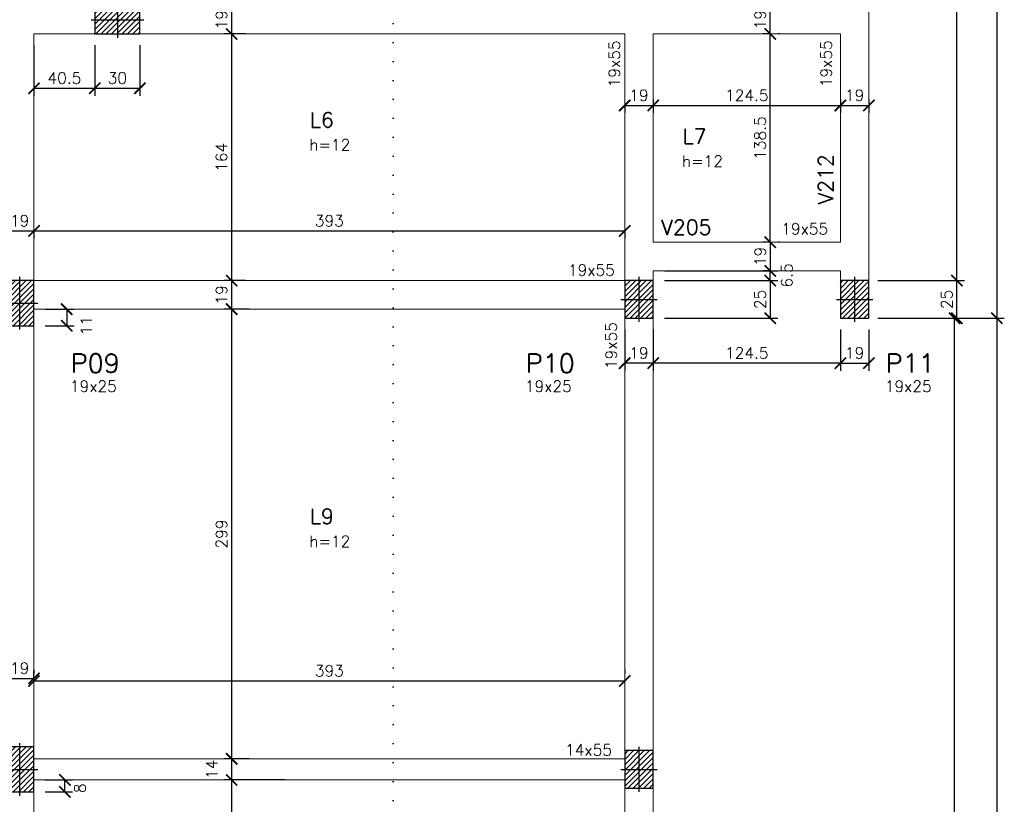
# Model space of a CAD drawing. Header units: centimetres. Extents: x 2770 to 3975, y 775 to 2725.
# Tile 3 of 5: x 3320 to 3975, y 1348 to 1870. Entities that reach past the tile are written whole.
import ezdxf

# ---------------------------------------------------------------- set-up
doc = ezdxf.new("R2010")
doc.units = ezdxf.units.CM
doc.linetypes.add('DOT', pattern=[0.25, 0, -0.25])
for name, color, linetype in [('0.1mm', 1, 'Continuous'), ('_COTA', 1, 'Continuous'), ('Pilares', 5, 'Continuous'), ('SCO-___-___-___-SMB', 7, 'Continuous'), ('Texto Viga', 6, 'Continuous')]:
    doc.layers.add(name, color=color, linetype=linetype)
for name, color, linetype, lineweight in [('Texto Dimensoes', 2, 'Continuous', 9), ('Texto Pilar', 4, 'Continuous', 9), ('Vigas', 3, 'Continuous', 9)]:
    doc.layers.add(name, color=color, linetype=linetype, lineweight=lineweight)
doc.styles.add('R100', font='romans.shx', dxfattribs={"height": 12.5})
doc.styles.add('R60', font='romans.shx', dxfattribs={"height": 7.5})
doc.styles.add('R80', font='romans.shx', dxfattribs={"height": 10})
doc.dimstyles.new('Cotas', dxfattribs={"dimtxt": 7.5, "dimasz": 7.5, "dimexe": 5, "dimexo": 7.5, "dimgap": 3, "dimtad": 1, "dimdec": 1, "dimzin": 12, "dimdsep": 46, "dimtxsty": 'R60', "dimblk": 'ARCHTICK', "dimcen": 0.09, "dimclrd": 256, "dimclre": 256, "dimclrt": 2, "dimaunit": 1, "dimadec": 3, "dimazin": 3, "dimtfac": 1, "dimtdec": 1, "dimtmove": 2, "dimatfit": 2, "dimldrblk": 'ARCHTICK', "dimfxl": 1, "dimtolj": 1, "dimtzin": 0, "dimarcsym": 0})
pattern_1 = [(45, (-11484.2152, -8093.9255), (-1.76776695, 1.76776695), [])]

# ---------------------------------------------------------------- blocks, each defined once
blk = doc.blocks.new('_ArchTick')
at = {"color": 0, "linetype": 'ByBlock', "const_width": 0.15}
blk.add_lwpolyline([(-0.5, -0.5), (0.5, 0.5)], dxfattribs=at)
blk = doc.blocks.new('*D109')
at = {"layer": '_COTA', "lineweight": -2, "transparency": 16777216}
for p, q in [((3890.89, 2185.81), (3948.42, 2185.81)), ((3943.42, 1696.5), (3943.42, 2185.81)), ((3892.39, 1696.5), (3948.42, 1696.5))]:
    blk.add_line(p, q, dxfattribs=at)
at = {"layer": 'Defpoints', "color": 0, "transparency": 16777216}
for p in [(3883.39, 2185.81), (3943.42, 2185.81), (3884.89, 1696.5)]:
    blk.add_point(p, dxfattribs=at)
at = {"layer": '_COTA', "lineweight": -2, "transparency": 16777216, "xscale": 7.5, "yscale": 7.5, "zscale": 7.5}
for p, rotation in [((3943.42, 2185.81), 90), ((3943.42, 1696.5), 270)]:
    blk.add_blockref('_ArchTick', p, dxfattribs=dict(at, rotation=rotation))
at = {"layer": '_COTA', "color": 2, "transparency": 16777216, "insert": (3936.67, 1941.16), "char_height": 7.5, "attachment_point": 5, "rotation": 90, "style": 'R60'}
blk.add_mtext('\\A1;489.3', dxfattribs=at)
blk = doc.blocks.new('*D112')
at = {"layer": '_COTA', "lineweight": -2, "transparency": 16777216}
for p, q in [((3890.89, 2619), (3974.95, 2619)), ((3969.95, 2619), (3969.95, 1671.5)), ((3890.89, 1671.5), (3974.95, 1671.5))]:
    blk.add_line(p, q, dxfattribs=at)
at = {"layer": 'Defpoints', "color": 0, "transparency": 16777216}
for p in [(3883.39, 2619), (3883.39, 1671.5), (3969.95, 1671.5)]:
    blk.add_point(p, dxfattribs=at)
at = {"layer": '_COTA', "lineweight": -2, "transparency": 16777216, "xscale": 7.5, "yscale": 7.5, "zscale": 7.5}
for p, rotation in [((3969.95, 2619), 90), ((3969.95, 1671.5), 270)]:
    blk.add_blockref('_ArchTick', p, dxfattribs=dict(at, rotation=rotation))
at = {"layer": '_COTA', "color": 2, "transparency": 16777216, "insert": (3963.2, 2145.25), "char_height": 7.5, "attachment_point": 5, "rotation": 90, "style": 'R60'}
blk.add_mtext('\\A1;947.5', dxfattribs=at)
blk = doc.blocks.new('*D174')
at = {"layer": '_COTA', "lineweight": -2, "transparency": 16777216}
for p, q in [((3310.39, 1729.56), (3329.39, 1729.56)), ((3310.39, 1727.73), (3310.39, 1724.56)), ((3329.39, 1727.73), (3329.39, 1724.56))]:
    blk.add_line(p, q, dxfattribs=at)
at = {"layer": 'Defpoints', "color": 0, "transparency": 16777216}
for p in [(3310.39, 1735.23), (3329.39, 1735.23), (3329.39, 1729.56)]:
    blk.add_point(p, dxfattribs=at)
at = {"layer": '_COTA', "lineweight": -2, "transparency": 16777216, "xscale": 7.5, "yscale": 7.5, "zscale": 7.5, "rotation": 180}
blk.add_blockref('_ArchTick', (3310.39, 1729.56), dxfattribs=at)
at = {"layer": '_COTA', "lineweight": -2, "transparency": 16777216, "xscale": 7.5, "yscale": 7.5, "zscale": 7.5}
blk.add_blockref('_ArchTick', (3329.39, 1729.56), dxfattribs=at)
at = {"layer": '_COTA', "color": 2, "transparency": 16777216, "insert": (3319.89, 1736.31), "char_height": 7.5, "attachment_point": 5, "style": 'R60'}
blk.add_mtext('\\A1;19', dxfattribs=at)
blk = doc.blocks.new('*D175')
at = {"layer": '_COTA', "lineweight": -2, "transparency": 16777216}
for p, q in [((3329.39, 1730.41), (3329.39, 1724.56)), ((3329.39, 1729.56), (3722.39, 1729.56)), ((3722.39, 1730.41), (3722.39, 1724.56))]:
    blk.add_line(p, q, dxfattribs=at)
at = {"layer": 'Defpoints', "color": 0, "transparency": 16777216}
for p in [(3329.39, 1737.91), (3722.39, 1737.91), (3722.39, 1729.56)]:
    blk.add_point(p, dxfattribs=at)
at = {"layer": '_COTA', "lineweight": -2, "transparency": 16777216, "xscale": 7.5, "yscale": 7.5, "zscale": 7.5, "rotation": 180}
blk.add_blockref('_ArchTick', (3329.39, 1729.56), dxfattribs=at)
at = {"layer": '_COTA', "lineweight": -2, "transparency": 16777216, "xscale": 7.5, "yscale": 7.5, "zscale": 7.5}
blk.add_blockref('_ArchTick', (3722.39, 1729.56), dxfattribs=at)
at = {"layer": '_COTA', "color": 2, "transparency": 16777216, "insert": (3525.89, 1736.31), "char_height": 7.5, "attachment_point": 5, "style": 'R60'}
blk.add_mtext('\\A1;393', dxfattribs=at)
blk = doc.blocks.new('*D126')
at = {"layer": '_COTA', "lineweight": -2, "transparency": 16777216}
for p, q in [((3722.39, 1813.99), (3722.39, 1807.97)), ((3722.39, 1812.97), (3741.39, 1812.97)), ((3741.39, 1813.99), (3741.39, 1807.97))]:
    blk.add_line(p, q, dxfattribs=at)
at = {"layer": 'Defpoints', "color": 0, "transparency": 16777216}
for p in [(3722.39, 1821.49), (3741.39, 1821.49), (3741.39, 1812.97)]:
    blk.add_point(p, dxfattribs=at)
at = {"layer": '_COTA', "lineweight": -2, "transparency": 16777216, "xscale": 7.5, "yscale": 7.5, "zscale": 7.5, "rotation": 180}
blk.add_blockref('_ArchTick', (3722.39, 1812.97), dxfattribs=at)
at = {"layer": '_COTA', "lineweight": -2, "transparency": 16777216, "xscale": 7.5, "yscale": 7.5, "zscale": 7.5}
blk.add_blockref('_ArchTick', (3741.39, 1812.97), dxfattribs=at)
at = {"layer": '_COTA', "color": 2, "transparency": 16777216, "insert": (3731.89, 1819.72), "char_height": 7.5, "attachment_point": 5, "style": 'R60'}
blk.add_mtext('\\A1;19', dxfattribs=at)
blk = doc.blocks.new('*D127')
at = {"layer": '_COTA', "lineweight": -2, "transparency": 16777216}
for p, q in [((3741.39, 1817.04), (3741.39, 1807.97)), ((3865.89, 1817.04), (3865.89, 1807.97)), ((3741.39, 1812.97), (3865.89, 1812.97))]:
    blk.add_line(p, q, dxfattribs=at)
at = {"layer": 'Defpoints', "color": 0, "transparency": 16777216}
for p in [(3741.39, 1824.54), (3865.89, 1824.54), (3865.89, 1812.97)]:
    blk.add_point(p, dxfattribs=at)
at = {"layer": '_COTA', "lineweight": -2, "transparency": 16777216, "xscale": 7.5, "yscale": 7.5, "zscale": 7.5, "rotation": 180}
blk.add_blockref('_ArchTick', (3741.39, 1812.97), dxfattribs=at)
at = {"layer": '_COTA', "lineweight": -2, "transparency": 16777216, "xscale": 7.5, "yscale": 7.5, "zscale": 7.5}
blk.add_blockref('_ArchTick', (3865.89, 1812.97), dxfattribs=at)
at = {"layer": '_COTA', "color": 2, "transparency": 16777216, "insert": (3803.64, 1819.72), "char_height": 7.5, "attachment_point": 5, "style": 'R60'}
blk.add_mtext('\\A1;124.5', dxfattribs=at)
blk = doc.blocks.new('*D128')
at = {"layer": '_COTA', "lineweight": -2, "transparency": 16777216}
for p, q in [((3865.89, 1816.84), (3865.89, 1807.97)), ((3884.89, 1816.84), (3884.89, 1807.97)), ((3865.89, 1812.97), (3884.89, 1812.97))]:
    blk.add_line(p, q, dxfattribs=at)
at = {"layer": 'Defpoints', "color": 0, "transparency": 16777216}
for p in [(3865.89, 1824.34), (3884.89, 1824.34), (3884.89, 1812.97)]:
    blk.add_point(p, dxfattribs=at)
at = {"layer": '_COTA', "lineweight": -2, "transparency": 16777216, "xscale": 7.5, "yscale": 7.5, "zscale": 7.5, "rotation": 180}
blk.add_blockref('_ArchTick', (3865.89, 1812.97), dxfattribs=at)
at = {"layer": '_COTA', "lineweight": -2, "transparency": 16777216, "xscale": 7.5, "yscale": 7.5, "zscale": 7.5}
blk.add_blockref('_ArchTick', (3884.89, 1812.97), dxfattribs=at)
at = {"layer": '_COTA', "color": 2, "transparency": 16777216, "insert": (3875.39, 1819.72), "char_height": 7.5, "attachment_point": 5, "style": 'R60'}
blk.add_mtext('\\A1;19', dxfattribs=at)
blk = doc.blocks.new('*D129')
at = {"layer": '_COTA', "lineweight": -2, "transparency": 16777216}
for p, q in [((3819.24, 1722.02), (3819.24, 1860.5)), ((3825.45, 1860.5), (3824.24, 1860.5)), ((3825.45, 1722.02), (3824.24, 1722.02))]:
    blk.add_line(p, q, dxfattribs=at)
at = {"layer": 'Defpoints', "color": 0, "transparency": 16777216}
for p in [(3817.95, 1860.5), (3819.24, 1860.5), (3817.95, 1722.02)]:
    blk.add_point(p, dxfattribs=at)
at = {"layer": '_COTA', "lineweight": -2, "transparency": 16777216, "xscale": 7.5, "yscale": 7.5, "zscale": 7.5}
for p, rotation in [((3819.24, 1860.5), 90), ((3819.24, 1722.02), 270)]:
    blk.add_blockref('_ArchTick', p, dxfattribs=dict(at, rotation=rotation))
at = {"layer": '_COTA', "color": 2, "transparency": 16777216, "insert": (3812.49, 1791.26), "char_height": 7.5, "attachment_point": 5, "rotation": 90, "style": 'R60'}
blk.add_mtext('\\A1;138.5', dxfattribs=at)
blk = doc.blocks.new('*D130')
at = {"layer": '_COTA', "lineweight": -2, "transparency": 16777216}
for p, q in [((3817.95, 1722.02), (3814.24, 1722.02)), ((3819.24, 1722.02), (3819.24, 1703.02)), ((3817.95, 1703.02), (3814.24, 1703.02))]:
    blk.add_line(p, q, dxfattribs=at)
at = {"layer": 'Defpoints', "color": 0, "transparency": 16777216}
for p in [(3825.45, 1722.02), (3819.24, 1703.02), (3825.45, 1703.02)]:
    blk.add_point(p, dxfattribs=at)
at = {"layer": '_COTA', "lineweight": -2, "transparency": 16777216, "xscale": 7.5, "yscale": 7.5, "zscale": 7.5}
for p, rotation in [((3819.24, 1722.02), 90), ((3819.24, 1703.02), 270)]:
    blk.add_blockref('_ArchTick', p, dxfattribs=dict(at, rotation=rotation))
at = {"layer": '_COTA', "color": 2, "transparency": 16777216, "insert": (3812.49, 1712.52), "char_height": 7.5, "attachment_point": 5, "rotation": 90, "style": 'R60'}
blk.add_mtext('\\A1;19', dxfattribs=at)
blk = doc.blocks.new('*D131')
at = {"layer": '_COTA', "lineweight": -2, "transparency": 16777216}
for p, q in [((3817.95, 1879.5), (3814.24, 1879.5)), ((3819.24, 1860.5), (3819.24, 1879.5)), ((3817.95, 1860.5), (3814.24, 1860.5))]:
    blk.add_line(p, q, dxfattribs=at)
at = {"layer": 'Defpoints', "color": 0, "transparency": 16777216}
for p in [(3819.24, 1879.5), (3825.45, 1879.5), (3825.45, 1860.5)]:
    blk.add_point(p, dxfattribs=at)
at = {"layer": '_COTA', "lineweight": -2, "transparency": 16777216, "xscale": 7.5, "yscale": 7.5, "zscale": 7.5}
for p, rotation in [((3819.24, 1879.5), 90), ((3819.24, 1860.5), 270)]:
    blk.add_blockref('_ArchTick', p, dxfattribs=dict(at, rotation=rotation))
at = {"layer": '_COTA', "color": 2, "transparency": 16777216, "insert": (3812.49, 1870), "char_height": 7.5, "attachment_point": 5, "rotation": 90, "style": 'R60'}
blk.add_mtext('\\A1;19', dxfattribs=at)
blk = doc.blocks.new('*D181')
at = {"layer": '_COTA', "lineweight": -2, "transparency": 16777216}
for p, q in [((3336.89, 1364.48), (3355.01, 1364.48)), ((3350.01, 1356.48), (3350.01, 1364.48)), ((3336.89, 1356.48), (3355.01, 1356.48))]:
    blk.add_line(p, q, dxfattribs=at)
at = {"layer": 'Defpoints', "color": 0, "transparency": 16777216}
for p in [(3329.39, 1364.48), (3350.01, 1364.48), (3329.39, 1356.48)]:
    blk.add_point(p, dxfattribs=at)
at = {"layer": '_COTA', "lineweight": -2, "transparency": 16777216, "xscale": 7.5, "yscale": 7.5, "zscale": 7.5}
for p, rotation in [((3350.01, 1364.48), 90), ((3350.01, 1356.48), 270)]:
    blk.add_blockref('_ArchTick', p, dxfattribs=dict(at, rotation=rotation))
at = {"layer": '_COTA', "color": 2, "transparency": 16777216, "insert": (3360, 1358.93), "char_height": 7.5, "attachment_point": 5, "rotation": 90, "style": 'R60'}
blk.add_mtext('\\A1;8', dxfattribs=at)
blk = doc.blocks.new('*D183')
at = {"layer": '_COTA', "lineweight": -2, "transparency": 16777216}
for p, q in [((3336.89, 1677.5), (3356.18, 1677.5)), ((3351.18, 1677.5), (3351.18, 1666.5)), ((3336.89, 1666.5), (3356.18, 1666.5))]:
    blk.add_line(p, q, dxfattribs=at)
at = {"layer": 'Defpoints', "color": 0, "transparency": 16777216}
for p in [(3329.39, 1677.5), (3329.39, 1666.5), (3351.18, 1666.5)]:
    blk.add_point(p, dxfattribs=at)
at = {"layer": '_COTA', "lineweight": -2, "transparency": 16777216, "xscale": 7.5, "yscale": 7.5, "zscale": 7.5}
for p, rotation in [((3351.18, 1677.5), 90), ((3351.18, 1666.5), 270)]:
    blk.add_blockref('_ArchTick', p, dxfattribs=dict(at, rotation=rotation))
at = {"layer": '_COTA', "color": 2, "transparency": 16777216, "insert": (3364.23, 1666.59), "char_height": 7.5, "attachment_point": 5, "rotation": 90, "style": 'R60'}
blk.add_mtext('\\A1;11', dxfattribs=at)
blk = doc.blocks.new('*D133')
at = {"layer": '_COTA', "lineweight": -2, "transparency": 16777216}
for p, q in [((3892.39, 1671.5), (3946.92, 1671.5)), ((3941.92, 946.5), (3941.92, 1671.5)), ((3748.89, 946.5), (3946.92, 946.5))]:
    blk.add_line(p, q, dxfattribs=at)
at = {"layer": 'Defpoints', "color": 0, "transparency": 16777216}
for p in [(3884.89, 1671.5), (3941.92, 1671.5), (3741.39, 946.5)]:
    blk.add_point(p, dxfattribs=at)
at = {"layer": '_COTA', "lineweight": -2, "transparency": 16777216, "xscale": 7.5, "yscale": 7.5, "zscale": 7.5}
for p, rotation in [((3941.92, 1671.5), 90), ((3941.92, 946.5), 270)]:
    blk.add_blockref('_ArchTick', p, dxfattribs=dict(at, rotation=rotation))
at = {"layer": '_COTA', "color": 2, "transparency": 16777216, "insert": (3935.17, 1309), "char_height": 7.5, "attachment_point": 5, "rotation": 90, "style": 'R60'}
blk.add_mtext('\\A1;725', dxfattribs=at)
blk = doc.blocks.new('*D134')
at = {"layer": '_COTA', "lineweight": -2, "transparency": 16777216}
for p, q in [((3890.89, 1671.5), (3974.95, 1671.5)), ((3969.95, 1671.5), (3969.95, 921.5)), ((3748.89, 921.5), (3974.95, 921.5))]:
    blk.add_line(p, q, dxfattribs=at)
at = {"layer": 'Defpoints', "color": 0, "transparency": 16777216}
for p in [(3883.39, 1671.5), (3741.39, 921.5), (3969.95, 921.5)]:
    blk.add_point(p, dxfattribs=at)
at = {"layer": '_COTA', "lineweight": -2, "transparency": 16777216, "xscale": 7.5, "yscale": 7.5, "zscale": 7.5}
for p, rotation in [((3969.95, 1671.5), 90), ((3969.95, 921.5), 270)]:
    blk.add_blockref('_ArchTick', p, dxfattribs=dict(at, rotation=rotation))
at = {"layer": '_COTA', "color": 2, "transparency": 16777216, "insert": (3963.2, 1296.5), "char_height": 7.5, "attachment_point": 5, "rotation": 90, "style": 'R60'}
blk.add_mtext('\\A1;750', dxfattribs=at)
blk = doc.blocks.new('*D135')
at = {"layer": '_COTA', "lineweight": -2, "transparency": 16777216}
for p, q in [((3865.89, 1664), (3865.89, 1636.62)), ((3884.89, 1664), (3884.89, 1636.62)), ((3865.89, 1641.62), (3884.89, 1641.62))]:
    blk.add_line(p, q, dxfattribs=at)
at = {"layer": 'Defpoints', "color": 0, "transparency": 16777216}
for p in [(3865.89, 1671.5), (3884.89, 1671.5), (3884.89, 1641.62)]:
    blk.add_point(p, dxfattribs=at)
at = {"layer": '_COTA', "lineweight": -2, "transparency": 16777216, "xscale": 7.5, "yscale": 7.5, "zscale": 7.5, "rotation": 180}
blk.add_blockref('_ArchTick', (3865.89, 1641.62), dxfattribs=at)
at = {"layer": '_COTA', "lineweight": -2, "transparency": 16777216, "xscale": 7.5, "yscale": 7.5, "zscale": 7.5}
blk.add_blockref('_ArchTick', (3884.89, 1641.62), dxfattribs=at)
at = {"layer": '_COTA', "color": 2, "transparency": 16777216, "insert": (3875.39, 1648.37), "char_height": 7.5, "attachment_point": 5, "style": 'R60'}
blk.add_mtext('\\A1;19', dxfattribs=at)
blk = doc.blocks.new('*D136')
at = {"layer": '_COTA', "lineweight": -2, "transparency": 16777216}
for p, q in [((3741.39, 1664), (3741.39, 1636.62)), ((3865.89, 1664), (3865.89, 1636.62)), ((3865.89, 1641.62), (3741.39, 1641.62))]:
    blk.add_line(p, q, dxfattribs=at)
at = {"layer": 'Defpoints', "color": 0, "transparency": 16777216}
for p in [(3741.39, 1671.5), (3865.89, 1671.5), (3741.39, 1641.62)]:
    blk.add_point(p, dxfattribs=at)
at = {"layer": '_COTA', "lineweight": -2, "transparency": 16777216, "xscale": 7.5, "yscale": 7.5, "zscale": 7.5, "rotation": 180}
blk.add_blockref('_ArchTick', (3741.39, 1641.62), dxfattribs=at)
at = {"layer": '_COTA', "lineweight": -2, "transparency": 16777216, "xscale": 7.5, "yscale": 7.5, "zscale": 7.5}
blk.add_blockref('_ArchTick', (3865.89, 1641.62), dxfattribs=at)
at = {"layer": '_COTA', "color": 2, "transparency": 16777216, "insert": (3803.64, 1648.37), "char_height": 7.5, "attachment_point": 5, "style": 'R60'}
blk.add_mtext('\\A1;124.5', dxfattribs=at)
blk = doc.blocks.new('*D137')
at = {"layer": '_COTA', "lineweight": -2, "transparency": 16777216}
for p, q in [((3722.39, 1664), (3722.39, 1636.62)), ((3741.39, 1664), (3741.39, 1636.62)), ((3741.39, 1641.62), (3722.39, 1641.62))]:
    blk.add_line(p, q, dxfattribs=at)
at = {"layer": 'Defpoints', "color": 0, "transparency": 16777216}
for p in [(3722.39, 1671.5), (3741.39, 1671.5), (3722.39, 1641.62)]:
    blk.add_point(p, dxfattribs=at)
at = {"layer": '_COTA', "lineweight": -2, "transparency": 16777216, "xscale": 7.5, "yscale": 7.5, "zscale": 7.5, "rotation": 180}
blk.add_blockref('_ArchTick', (3722.39, 1641.62), dxfattribs=at)
at = {"layer": '_COTA', "lineweight": -2, "transparency": 16777216, "xscale": 7.5, "yscale": 7.5, "zscale": 7.5}
blk.add_blockref('_ArchTick', (3741.39, 1641.62), dxfattribs=at)
at = {"layer": '_COTA', "color": 2, "transparency": 16777216, "insert": (3731.89, 1648.37), "char_height": 7.5, "attachment_point": 5, "style": 'R60'}
blk.add_mtext('\\A1;19', dxfattribs=at)
blk = doc.blocks.new('*D143')
at = {"layer": '_COTA', "lineweight": -2, "transparency": 16777216}
for p, q in [((3467.65, 1879.5), (3455.94, 1879.5)), ((3460.94, 1860.5), (3460.94, 1879.5)), ((3467.65, 1860.5), (3455.94, 1860.5))]:
    blk.add_line(p, q, dxfattribs=at)
at = {"layer": 'Defpoints', "color": 0, "transparency": 16777216}
for p in [(3460.94, 1879.5), (3475.15, 1879.5), (3475.15, 1860.5)]:
    blk.add_point(p, dxfattribs=at)
at = {"layer": '_COTA', "lineweight": -2, "transparency": 16777216, "xscale": 7.5, "yscale": 7.5, "zscale": 7.5}
for p, rotation in [((3460.94, 1879.5), 90), ((3460.94, 1860.5), 270)]:
    blk.add_blockref('_ArchTick', p, dxfattribs=dict(at, rotation=rotation))
at = {"layer": '_COTA', "color": 2, "transparency": 16777216, "insert": (3454.19, 1870), "char_height": 7.5, "attachment_point": 5, "rotation": 90, "style": 'R60'}
blk.add_mtext('\\A1;19', dxfattribs=at)
blk = doc.blocks.new('*D144')
at = {"layer": '_COTA', "lineweight": -2, "transparency": 16777216}
for p, q in [((3470.1, 1860.5), (3455.94, 1860.5)), ((3460.94, 1696.5), (3460.94, 1860.5)), ((3470.1, 1696.5), (3455.94, 1696.5))]:
    blk.add_line(p, q, dxfattribs=at)
at = {"layer": 'Defpoints', "color": 0, "transparency": 16777216}
for p in [(3460.94, 1860.5), (3477.6, 1860.5), (3477.6, 1696.5)]:
    blk.add_point(p, dxfattribs=at)
at = {"layer": '_COTA', "lineweight": -2, "transparency": 16777216, "xscale": 7.5, "yscale": 7.5, "zscale": 7.5}
for p, rotation in [((3460.94, 1860.5), 90), ((3460.94, 1696.5), 270)]:
    blk.add_blockref('_ArchTick', p, dxfattribs=dict(at, rotation=rotation))
at = {"layer": '_COTA', "color": 2, "transparency": 16777216, "insert": (3454.19, 1778.5), "char_height": 7.5, "attachment_point": 5, "rotation": 90, "style": 'R60'}
blk.add_mtext('\\A1;164', dxfattribs=at)
blk = doc.blocks.new('*D145')
at = {"layer": '_COTA', "lineweight": -2, "transparency": 16777216}
for p, q in [((3469.37, 1696.5), (3455.94, 1696.5)), ((3460.94, 1677.5), (3460.94, 1696.5)), ((3469.37, 1677.5), (3455.94, 1677.5))]:
    blk.add_line(p, q, dxfattribs=at)
at = {"layer": 'Defpoints', "color": 0, "transparency": 16777216}
for p in [(3460.94, 1696.5), (3476.87, 1696.5), (3476.87, 1677.5)]:
    blk.add_point(p, dxfattribs=at)
at = {"layer": '_COTA', "lineweight": -2, "transparency": 16777216, "xscale": 7.5, "yscale": 7.5, "zscale": 7.5}
for p, rotation in [((3460.94, 1696.5), 90), ((3460.94, 1677.5), 270)]:
    blk.add_blockref('_ArchTick', p, dxfattribs=dict(at, rotation=rotation))
at = {"layer": '_COTA', "color": 2, "transparency": 16777216, "insert": (3454.19, 1687), "char_height": 7.5, "attachment_point": 5, "rotation": 90, "style": 'R60'}
blk.add_mtext('\\A1;19', dxfattribs=at)
blk = doc.blocks.new('*D146')
at = {"layer": '_COTA', "lineweight": -2, "transparency": 16777216}
for p, q in [((3472.62, 1677.5), (3455.94, 1677.5)), ((3460.94, 1378.48), (3460.94, 1677.5)), ((3472.62, 1378.48), (3455.94, 1378.48))]:
    blk.add_line(p, q, dxfattribs=at)
at = {"layer": 'Defpoints', "color": 0, "transparency": 16777216}
for p in [(3460.94, 1677.5), (3480.12, 1677.5), (3480.12, 1378.48)]:
    blk.add_point(p, dxfattribs=at)
at = {"layer": '_COTA', "lineweight": -2, "transparency": 16777216, "xscale": 7.5, "yscale": 7.5, "zscale": 7.5}
for p, rotation in [((3460.94, 1677.5), 90), ((3460.94, 1378.48), 270)]:
    blk.add_blockref('_ArchTick', p, dxfattribs=dict(at, rotation=rotation))
at = {"layer": '_COTA', "color": 2, "transparency": 16777216, "insert": (3454.19, 1527.99), "char_height": 7.5, "attachment_point": 5, "rotation": 90, "style": 'R60'}
blk.add_mtext('\\A1;299', dxfattribs=at)
blk = doc.blocks.new('*D147')
at = {"layer": '_COTA', "lineweight": -2, "transparency": 16777216}
for p, q in [((3468.39, 1378.48), (3455.94, 1378.48)), ((3460.94, 1364.48), (3460.94, 1378.48)), ((3468.39, 1364.48), (3455.94, 1364.48))]:
    blk.add_line(p, q, dxfattribs=at)
at = {"layer": 'Defpoints', "color": 0, "transparency": 16777216}
for p in [(3460.94, 1378.48), (3475.89, 1378.48), (3475.89, 1364.48)]:
    blk.add_point(p, dxfattribs=at)
at = {"layer": '_COTA', "lineweight": -2, "transparency": 16777216, "xscale": 7.5, "yscale": 7.5, "zscale": 7.5}
for p, rotation in [((3460.94, 1378.48), 90), ((3460.94, 1364.48), 270)]:
    blk.add_blockref('_ArchTick', p, dxfattribs=dict(at, rotation=rotation))
at = {"layer": '_COTA', "color": 2, "transparency": 16777216, "insert": (3447.69, 1371.48), "char_height": 7.5, "attachment_point": 5, "rotation": 90, "style": 'R60'}
blk.add_mtext('\\A1;14', dxfattribs=at)
blk = doc.blocks.new('*D148')
at = {"layer": '_COTA', "lineweight": -2, "transparency": 16777216}
for p, q in [((3496.35, 1364.48), (3455.94, 1364.48)), ((3460.94, 935.5), (3460.94, 1364.48)), ((3496.35, 935.5), (3455.94, 935.5))]:
    blk.add_line(p, q, dxfattribs=at)
at = {"layer": 'Defpoints', "color": 0, "transparency": 16777216}
for p in [(3460.94, 1364.48), (3503.85, 1364.48), (3503.85, 935.5)]:
    blk.add_point(p, dxfattribs=at)
at = {"layer": '_COTA', "lineweight": -2, "transparency": 16777216, "xscale": 7.5, "yscale": 7.5, "zscale": 7.5}
for p, rotation in [((3460.94, 1364.48), 90), ((3460.94, 935.5), 270)]:
    blk.add_blockref('_ArchTick', p, dxfattribs=dict(at, rotation=rotation))
at = {"layer": '_COTA', "color": 2, "transparency": 16777216, "insert": (3454.19, 1149.99), "char_height": 7.5, "attachment_point": 5, "rotation": 90, "style": 'R60'}
blk.add_mtext('\\A1;429', dxfattribs=at)
blk = doc.blocks.new('*D186')
at = {"layer": '_COTA', "lineweight": -2, "transparency": 16777216}
for p, q in [((3329.39, 1437.81), (3329.39, 1435.31)), ((3722.39, 1437.81), (3722.39, 1435.31)), ((3329.39, 1430.31), (3722.39, 1430.31))]:
    blk.add_line(p, q, dxfattribs=at)
at = {"layer": 'Defpoints', "color": 0, "transparency": 16777216}
for p in [(3329.39, 1430.31), (3722.39, 1430.31), (3722.39, 1430.31)]:
    blk.add_point(p, dxfattribs=at)
at = {"layer": '_COTA', "lineweight": -2, "transparency": 16777216, "xscale": 7.5, "yscale": 7.5, "zscale": 7.5, "rotation": 180}
blk.add_blockref('_ArchTick', (3329.39, 1430.31), dxfattribs=at)
at = {"layer": '_COTA', "lineweight": -2, "transparency": 16777216, "xscale": 7.5, "yscale": 7.5, "zscale": 7.5}
blk.add_blockref('_ArchTick', (3722.39, 1430.31), dxfattribs=at)
at = {"layer": '_COTA', "color": 2, "transparency": 16777216, "insert": (3525.89, 1437.06), "char_height": 7.5, "attachment_point": 5, "style": 'R60'}
blk.add_mtext('\\A1;393', dxfattribs=at)
blk = doc.blocks.new('*D187')
at = {"layer": '_COTA', "lineweight": -2, "transparency": 16777216}
for p, q in [((3329.39, 1853), (3329.39, 1819.42)), ((3369.89, 1853), (3369.89, 1819.42)), ((3329.39, 1824.42), (3369.89, 1824.42))]:
    blk.add_line(p, q, dxfattribs=at)
at = {"layer": 'Defpoints', "color": 0, "transparency": 16777216}
for p in [(3329.39, 1860.5), (3369.89, 1860.5), (3369.89, 1824.42)]:
    blk.add_point(p, dxfattribs=at)
at = {"layer": '_COTA', "lineweight": -2, "transparency": 16777216, "xscale": 7.5, "yscale": 7.5, "zscale": 7.5, "rotation": 180}
blk.add_blockref('_ArchTick', (3329.39, 1824.42), dxfattribs=at)
at = {"layer": '_COTA', "lineweight": -2, "transparency": 16777216, "xscale": 7.5, "yscale": 7.5, "zscale": 7.5}
blk.add_blockref('_ArchTick', (3369.89, 1824.42), dxfattribs=at)
at = {"layer": '_COTA', "color": 2, "transparency": 16777216, "insert": (3349.64, 1831.17), "char_height": 7.5, "attachment_point": 5, "style": 'R60'}
blk.add_mtext('\\A1;40.5', dxfattribs=at)
blk = doc.blocks.new('*D155')
at = {"layer": '_COTA', "lineweight": -2, "transparency": 16777216}
for p, q in [((3369.89, 1853), (3369.89, 1819.42)), ((3399.89, 1853), (3399.89, 1819.42)), ((3369.89, 1824.42), (3399.89, 1824.42))]:
    blk.add_line(p, q, dxfattribs=at)
at = {"layer": 'Defpoints', "color": 0, "transparency": 16777216}
for p in [(3369.89, 1860.5), (3399.89, 1860.5), (3399.89, 1824.42)]:
    blk.add_point(p, dxfattribs=at)
at = {"layer": '_COTA', "lineweight": -2, "transparency": 16777216, "xscale": 7.5, "yscale": 7.5, "zscale": 7.5, "rotation": 180}
blk.add_blockref('_ArchTick', (3369.89, 1824.42), dxfattribs=at)
at = {"layer": '_COTA', "lineweight": -2, "transparency": 16777216, "xscale": 7.5, "yscale": 7.5, "zscale": 7.5}
blk.add_blockref('_ArchTick', (3399.89, 1824.42), dxfattribs=at)
at = {"layer": '_COTA', "color": 2, "transparency": 16777216, "insert": (3384.89, 1831.17), "char_height": 7.5, "attachment_point": 5, "style": 'R60'}
blk.add_mtext('\\A1;30', dxfattribs=at)
blk = doc.blocks.new('*D188')
at = {"layer": '_COTA', "lineweight": -2, "transparency": 16777216}
for p, q in [((3748.89, 1703.02), (3824.24, 1703.02)), ((3819.24, 1696.5), (3819.24, 1703.02)), ((3748.89, 1696.5), (3824.24, 1696.5))]:
    blk.add_line(p, q, dxfattribs=at)
at = {"layer": 'Defpoints', "color": 0, "transparency": 16777216}
for p in [(3741.39, 1703.02), (3819.24, 1703.02), (3741.39, 1696.5)]:
    blk.add_point(p, dxfattribs=at)
at = {"layer": '_COTA', "lineweight": -2, "transparency": 16777216, "xscale": 7.5, "yscale": 7.5, "zscale": 7.5}
for p, rotation in [((3819.24, 1703.02), 90), ((3819.24, 1696.5), 270)]:
    blk.add_blockref('_ArchTick', p, dxfattribs=dict(at, rotation=rotation))
at = {"layer": '_COTA', "color": 2, "transparency": 16777216, "insert": (3830.28, 1699.94), "char_height": 7.5, "attachment_point": 5, "rotation": 90, "style": 'R60'}
blk.add_mtext('\\A1;6.5', dxfattribs=at)
blk = doc.blocks.new('*D156')
at = {"layer": '_COTA', "lineweight": -2, "transparency": 16777216}
for p, q in [((3748.89, 1696.5), (3824.24, 1696.5)), ((3819.24, 1696.5), (3819.24, 1671.5)), ((3748.89, 1671.5), (3824.24, 1671.5))]:
    blk.add_line(p, q, dxfattribs=at)
at = {"layer": 'Defpoints', "color": 0, "transparency": 16777216}
for p in [(3741.39, 1696.5), (3741.39, 1671.5), (3819.24, 1671.5)]:
    blk.add_point(p, dxfattribs=at)
at = {"layer": '_COTA', "lineweight": -2, "transparency": 16777216, "xscale": 7.5, "yscale": 7.5, "zscale": 7.5}
for p, rotation in [((3819.24, 1696.5), 90), ((3819.24, 1671.5), 270)]:
    blk.add_blockref('_ArchTick', p, dxfattribs=dict(at, rotation=rotation))
at = {"layer": '_COTA', "color": 2, "transparency": 16777216, "insert": (3812.49, 1684), "char_height": 7.5, "attachment_point": 5, "rotation": 90, "style": 'R60'}
blk.add_mtext('\\A1;25', dxfattribs=at)
blk = doc.blocks.new('*D157')
at = {"layer": '_COTA', "lineweight": -2, "transparency": 16777216}
for p, q in [((3890.89, 1696.5), (3948.42, 1696.5)), ((3943.42, 1671.5), (3943.42, 1696.5)), ((3890.89, 1671.5), (3948.42, 1671.5))]:
    blk.add_line(p, q, dxfattribs=at)
at = {"layer": 'Defpoints', "color": 0, "transparency": 16777216}
for p in [(3883.39, 1696.5), (3943.42, 1696.5), (3883.39, 1671.5)]:
    blk.add_point(p, dxfattribs=at)
at = {"layer": '_COTA', "lineweight": -2, "transparency": 16777216, "xscale": 7.5, "yscale": 7.5, "zscale": 7.5}
for p, rotation in [((3943.42, 1696.5), 90), ((3943.42, 1671.5), 270)]:
    blk.add_blockref('_ArchTick', p, dxfattribs=dict(at, rotation=rotation))
at = {"layer": '_COTA', "color": 2, "transparency": 16777216, "insert": (3936.67, 1684), "char_height": 7.5, "attachment_point": 5, "rotation": 90, "style": 'R60'}
blk.add_mtext('\\A1;25', dxfattribs=at)
blk = doc.blocks.new('P 19x25')
at = {"layer": 'Pilares', "color": 1}
for points in [[(0, 15), (0, -15)], [(-12, 0), (12, 0)]]:
    blk.add_lwpolyline(points, dxfattribs=at)
at = {"layer": 'Pilares'}
blk.add_lwpolyline([(-9.5, 12.5), (-9.5, -12.5), (9.5, -12.5), (9.5, 12.5)], close=True, dxfattribs=at)
blk = doc.blocks.new('P 19x30')
at = {"layer": 'Pilares'}
blk.add_lwpolyline([(-9.5, -15), (9.5, -15), (9.5, 15), (-9.5, 15)], close=True, dxfattribs=at)
at = {"layer": 'Pilares', "color": 1}
for points in [[(0, -17.5), (0, 17.5)], [(-12, 0), (12, 0)]]:
    blk.add_lwpolyline(points, dxfattribs=at)
blk = doc.blocks.new('*D158')
at = {"layer": '_COTA', "lineweight": -2, "transparency": 16777216}
for p, q in [((3310.39, 1434.16), (3310.39, 1437.03)), ((3329.39, 1432.64), (3329.39, 1437.03)), ((3310.39, 1432.03), (3329.39, 1432.03))]:
    blk.add_line(p, q, dxfattribs=at)
at = {"layer": 'Defpoints', "color": 0, "transparency": 16777216}
for p in [(3329.39, 1432.03), (3310.39, 1426.66), (3329.39, 1425.14)]:
    blk.add_point(p, dxfattribs=at)
at = {"layer": '_COTA', "lineweight": -2, "transparency": 16777216, "xscale": 7.5, "yscale": 7.5, "zscale": 7.5, "rotation": 180}
blk.add_blockref('_ArchTick', (3310.39, 1432.03), dxfattribs=at)
at = {"layer": '_COTA', "lineweight": -2, "transparency": 16777216, "xscale": 7.5, "yscale": 7.5, "zscale": 7.5}
blk.add_blockref('_ArchTick', (3329.39, 1432.03), dxfattribs=at)
at = {"layer": '_COTA', "color": 2, "transparency": 16777216, "insert": (3319.89, 1438.78), "char_height": 7.5, "attachment_point": 5, "style": 'R60'}
blk.add_mtext('\\A1;19', dxfattribs=at)

msp = doc.modelspace()

# ---------------------------------------------------------------- hatches: boundary and pattern name
at = {"layer": 'SCO-___-___-___-SMB'}
h = msp.add_hatch(dxfattribs=at)
h.set_pattern_fill('ANSI31', color=256, scale=20)
h.set_pattern_definition(pattern_1)
h.paths.add_polyline_path([(3369.89, 1879.5), (3369.89, 1860.5), (3399.89, 1860.5), (3399.89, 1879.5)])
h = msp.add_hatch(dxfattribs=at)
h.set_pattern_fill('ANSI31', color=256, scale=20)
h.set_pattern_definition([(45, (-11484.2152, -7783.9078), (-1.76776695, 1.76776695), [])])
h.paths.add_polyline_path([(3310.39, 1666.5), (3329.39, 1666.5), (3329.39, 1696.5), (3310.39, 1696.5)])
h = msp.add_hatch(dxfattribs=at)
h.set_pattern_fill('ANSI31', color=256, scale=20)
h.set_pattern_definition(pattern_1)
h.paths.add_polyline_path([(3722.39, 1696.5), (3722.39, 1671.5), (3741.39, 1671.5), (3741.39, 1696.5)])
h = msp.add_hatch(dxfattribs=at)
h.set_pattern_fill('ANSI31', color=256, scale=20)
h.set_pattern_definition(pattern_1)
h.paths.add_polyline_path([(3865.89, 1696.5), (3865.89, 1671.5), (3884.89, 1671.5), (3884.89, 1696.5)])
h = msp.add_hatch(dxfattribs=at)
h.set_pattern_fill('ANSI31', color=256, scale=20)
h.set_pattern_definition(pattern_1)
h.paths.add_polyline_path([(3310.39, 1356.48), (3329.39, 1356.48), (3329.39, 1386.48), (3310.39, 1386.48)])
h = msp.add_hatch(dxfattribs=at)
h.set_pattern_fill('ANSI31', color=256, scale=20)
h.set_pattern_definition(pattern_1)
h.paths.add_polyline_path([(3722.39, 1383.98), (3722.39, 1358.98), (3741.39, 1358.98), (3741.39, 1383.98)])

# ---------------------------------------------------------------- linework, layer by layer
at = {"layer": '0.1mm', "linetype": 'DOT', "ltscale": 50}
msp.add_lwpolyline([(3568.33, 2636.08), (3568.33, 837.53)], dxfattribs=at)
at = {"layer": 'Vigas'}
for points in [[(3884.89, 1696.5), (3884.89, 2185.81)], [(3329.39, 1860.5), (3369.89, 1860.5)], [(3329.39, 1696.5), (3329.39, 1860.5)], [(3399.89, 1860.5), (3722.39, 1860.5)], [(3722.39, 1696.5), (3722.39, 1860.5)], [(3741.39, 1860.5), (3865.89, 1860.5)], [(3741.39, 1722.02), (3741.39, 1860.5)], [(3865.89, 1722.02), (3865.89, 1860.5)], [(3741.39, 1722.02), (3865.89, 1722.02)], [(3741.39, 1383.98), (3741.39, 1703.02)], [(3741.39, 1703.02), (3865.89, 1703.02)], [(3865.89, 1696.5), (3865.89, 1703.02)], [(3329.39, 1696.5), (3722.39, 1696.5)], [(3329.39, 1677.5), (3722.39, 1677.5)], [(3722.39, 1383.98), (3722.39, 1677.5)], [(3329.39, 1386.48), (3329.39, 1666.5)], [(3329.39, 1378.48), (3722.39, 1378.48)], [(3329.39, 1364.48), (3722.39, 1364.48)], [(3329.39, 946.5), (3329.39, 1356.48)], [(3722.39, 946.5), (3722.39, 1358.98)], [(3741.39, 946.5), (3741.39, 1358.98)]]:
    msp.add_lwpolyline(points, dxfattribs=at)

# ---------------------------------------------------------------- block references
at = {"layer": 'Pilares', "rotation": 270}
msp.add_blockref('P 19x30', (3384.89, 1870), dxfattribs=at)
at = {"layer": 'Pilares'}
for p in [(3319.89, 1681.5), (3319.89, 1371.48)]:
    msp.add_blockref('P 19x30', p, dxfattribs=at)
at = {"layer": 'Pilares', "color": 7}
for p in [(3731.89, 1684), (3875.39, 1684), (3731.89, 1371.48)]:
    msp.add_blockref('P 19x25', p, dxfattribs=at)

# ---------------------------------------------------------------- texts
at = {"layer": 'Texto Dimensoes', "char_height": 7.5, "attachment_point": 1, "rotation": 90, "style": 'R60'}
for insert in [(3711.76, 1825.02), (3852.69, 1825.12), (3709.65, 1637.68)]:
    msp.add_mtext_dynamic_manual_height_columns('{\\C2;19x55}', width=1.0016, gutter_width=1, heights=[0], dxfattribs=dict(at, insert=insert))
at = {"layer": 'Texto Dimensoes', "char_height": 7.5, "attachment_point": 1, "style": 'R60'}
for s, width, insert in [('{\\C2;h=12}', 7.5, (3512.55, 1790.55)), ('{\\C2;h=12}', 7.5, (3760.47, 1779.65)), ('{\\C2;19x55}', 1.0016, (3826.57, 1734.68)), ('{\\C2;19x55}', 1.0016, (3684.65, 1707.27)), ('{\\C2;19x25}', 1.0016, (3353.31, 1629.99)), ('{\\C2;19x25}', 1.0016, (3656, 1629.99)), ('{\\C2;19x25}', 1.0016, (3895.46, 1629.99)), ('{\\C2;h=12}', 7.5, (3512.55, 1526.86)), ('{\\C2;14x55}', 1.0016, (3682.74, 1388.2))]:
    msp.add_mtext_dynamic_manual_height_columns(s, width=width, gutter_width=1, heights=[0], dxfattribs=dict(at, insert=insert))
at = {"layer": 'Texto Pilar', "char_height": 12.5, "attachment_point": 1, "style": 'R100'}
for s, insert in [('P09', (3353.84, 1647.84)), ('P10', (3656.54, 1647.84)), ('P11', (3895.99, 1647.84))]:
    msp.add_mtext_dynamic_manual_height_columns(s, width=1.0016, gutter_width=1, heights=[0], dxfattribs=dict(at, insert=insert))
at = {"layer": 'Texto Viga', "style": 'R80'}
msp.add_text('V212', height=10, rotation=90, dxfattribs=at).set_placement((3861.02, 1747.18))
msp.add_text('V205', height=10, dxfattribs=at).set_placement((3746.76, 1727.03))
at = {"layer": 'Texto Viga', "char_height": 10, "attachment_point": 1, "style": 'R80'}
for s, insert in [('L6', (3513.08, 1808.4)), ('L7', (3761, 1797.5)), ('L9', (3513.08, 1544.71))]:
    msp.add_mtext_dynamic_manual_height_columns(s, width=1.0016, gutter_width=1, heights=[0], dxfattribs=dict(at, insert=insert))

# ---------------------------------------------------------------- dimensions: what is measured, and where the dimension line sits
at = {"layer": '_COTA'}
for base, p1, p2, picture, middle in [((3969.95, 1671.5), (3883.39, 2619), (3883.39, 1671.5), '*D112', (3963.2, 2145.25)), ((3943.42, 2185.81), (3884.89, 1696.5), (3883.39, 2185.81), '*D109', (3936.67, 1941.16)), ((3460.94, 1879.5), (3475.15, 1860.5), (3475.15, 1879.5), '*D143', (3454.19, 1870)), ((3819.24, 1879.5), (3825.45, 1860.5), (3825.45, 1879.5), '*D131', (3812.49, 1870)), ((3460.94, 1860.5), (3477.6, 1696.5), (3477.6, 1860.5), '*D144', (3454.19, 1778.5)), ((3819.24, 1860.5), (3817.95, 1722.02), (3817.95, 1860.5), '*D129', (3812.49, 1791.26)), ((3819.24, 1703.02), (3825.45, 1722.02), (3825.45, 1703.02), '*D130', (3812.49, 1712.52)), ((3460.94, 1696.5), (3476.87, 1677.5), (3476.87, 1696.5), '*D145', (3454.19, 1687)), ((3819.24, 1671.5), (3741.39, 1696.5), (3741.39, 1671.5), '*D156', (3812.49, 1684)), ((3943.42, 1696.5), (3883.39, 1671.5), (3883.39, 1696.5), '*D157', (3936.67, 1684)), ((3460.94, 1677.5), (3480.12, 1378.48), (3480.12, 1677.5), '*D146', (3454.19, 1527.99)), ((3941.92, 1671.5), (3741.39, 946.5), (3884.89, 1671.5), '*D133', (3935.17, 1309)), ((3969.95, 921.5), (3883.39, 1671.5), (3741.39, 921.5), '*D134', (3963.2, 1296.5)), ((3460.94, 1378.48), (3475.89, 1364.48), (3475.89, 1378.48), '*D147', (3447.69, 1371.48)), ((3460.94, 1364.48), (3503.85, 935.5), (3503.85, 1364.48), '*D148', (3454.19, 1149.99))]:
    dim = msp.add_linear_dim(base=base, p1=p1, p2=p2, angle=90, dimstyle='Cotas', dxfattribs=at)
    dim.commit()
    dim.dimension.update_dxf_attribs({"geometry": picture, "text_midpoint": middle})
for base, p1, p2, picture, middle in [((3369.89, 1824.42), (3329.39, 1860.5), (3369.89, 1860.5), '*D187', (3349.64, 1831.17)), ((3399.89, 1824.42), (3369.89, 1860.5), (3399.89, 1860.5), '*D155', (3384.89, 1831.17)), ((3741.39, 1812.97), (3722.39, 1821.49), (3741.39, 1821.49), '*D126', (3731.89, 1819.72)), ((3865.89, 1812.97), (3741.39, 1824.54), (3865.89, 1824.54), '*D127', (3803.64, 1819.72)), ((3884.89, 1812.97), (3865.89, 1824.34), (3884.89, 1824.34), '*D128', (3875.39, 1819.72)), ((3329.39, 1729.56), (3310.39, 1735.23), (3329.39, 1735.23), '*D174', (3319.89, 1736.31)), ((3722.39, 1729.56), (3329.39, 1737.91), (3722.39, 1737.91), '*D175', (3525.89, 1736.31)), ((3722.39, 1641.62), (3741.39, 1671.5), (3722.39, 1671.5), '*D137', (3731.89, 1648.37)), ((3741.39, 1641.62), (3865.89, 1671.5), (3741.39, 1671.5), '*D136', (3803.64, 1648.37)), ((3884.89, 1641.62), (3865.89, 1671.5), (3884.89, 1671.5), '*D135', (3875.39, 1648.37)), ((3329.39, 1432.03), (3310.39, 1426.66), (3329.39, 1425.14), '*D158', (3319.89, 1438.78)), ((3722.39, 1430.31), (3329.39, 1430.31), (3722.39, 1430.31), '*D186', (3525.89, 1437.06))]:
    dim = msp.add_linear_dim(base=base, p1=p1, p2=p2, dimstyle='Cotas', dxfattribs=at)
    dim.commit()
    dim.dimension.update_dxf_attribs({"geometry": picture, "text_midpoint": middle})
for base, p1, p2, picture, middle in [((3819.24, 1703.02), (3741.39, 1696.5), (3741.39, 1703.02), '*D188', (3830.28, 1699.94)), ((3351.18, 1666.5), (3329.39, 1677.5), (3329.39, 1666.5), '*D183', (3364.23, 1666.59)), ((3350.01, 1364.48), (3329.39, 1356.48), (3329.39, 1364.48), '*D181', (3360, 1358.93))]:
    dim = msp.add_linear_dim(base=base, p1=p1, p2=p2, angle=90, dimstyle='Cotas', dxfattribs=at)
    dim.commit()
    dim.dimension.update_dxf_attribs({"geometry": picture, "text_midpoint": middle, "dimtype": 160})

doc.saveas('drawing.dxf')
